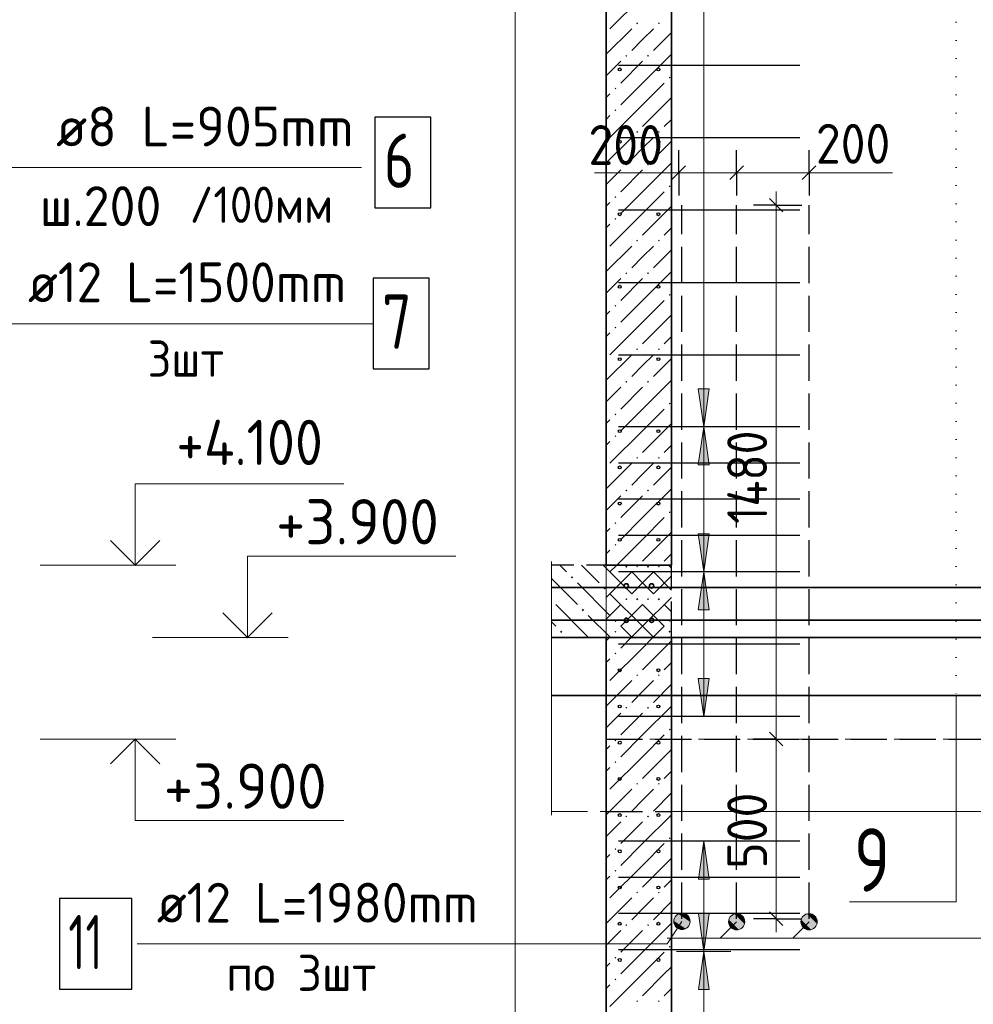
# Model space of a CAD drawing. Header units: millimetres. Extents: x 0 to 21000, y -5 to 14850.
# Tile 20 of 35: x 6693 to 9326, y 8273 to 10991. Entities that reach past the tile are written whole.
import ezdxf

# ---------------------------------------------------------------- set-up
doc = ezdxf.new("R2010")
doc.units = ezdxf.units.MM
doc.linetypes.add('______2', pattern=[135, 100, -35])
doc.linetypes.add('______9', pattern=[50, 0, -50])
for name, color, linetype, lineweight in [('Standard', 7, 'Continuous', 25), ('Выпуски арматуры Г-обр.', 7, 'Continuous', 25), ('Общий02', 7, 'Continuous', 18), ('Позиционная метка линия выноска', 7, 'Continuous', 13), ('Сечения символ', 7, 'Continuous', 25), ('Стена обрамление Г-обр.', 7, 'Continuous', 25), ('Стена Хомут', 7, 'Continuous', 25)]:
    doc.layers.add(name, color=color, linetype=linetype, lineweight=lineweight)
doc.layers.add('ЖБ Перекрытие верхний уровень', color=7, linetype='Continuous', lineweight=25, true_color=0xe0e0ff)
doc.layers.add('ЖБ Стена верхний уровень', color=7, linetype='Continuous', lineweight=25, true_color=0x006e00)
doc.layers.add('Размерная выноска', color=7, linetype='Continuous')
doc.styles.add('ISOCPEUR', font='txt')

msp = doc.modelspace()

# ---------------------------------------------------------------- hatches: boundary and pattern name
at = {"layer": 'ЖБ Перекрытие верхний уровень', "linetype": 'Continuous', "lineweight": 18, "transparency": 33554687}
for points in [[(8364.6, 9481.3), (8367.8, 9484.6), (8371.1, 9481.3), (8367.8, 9478.1)], [(8424.6, 9481.3), (8427.8, 9484.6), (8431.1, 9481.3), (8427.8, 9478.1)], [(8214.6, 9451.3), (8217.8, 9454.6), (8221.1, 9451.3), (8217.8, 9448.1)], [(8304.6, 9421.3), (8307.8, 9424.6), (8311.1, 9421.3), (8307.8, 9418.1)], [(8160.9, 9391.5), (8161.1, 9391.3), (8160.9, 9391.2)], [(8394.6, 9391.3), (8397.8, 9394.6), (8401.1, 9391.3), (8397.8, 9388.1)], [(8454.6, 9391.3), (8457.8, 9394.6), (8461.1, 9391.3), (8457.8, 9388.1)], [(8244.6, 9361.3), (8247.8, 9364.6), (8251.1, 9361.3), (8247.8, 9358.1)], [(8334.6, 9331.3), (8337.8, 9334.6), (8341.1, 9331.3), (8337.8, 9328.1)], [(8184.6, 9301.3), (8187.8, 9304.6), (8191.1, 9301.3), (8187.8, 9298.1)], [(8484.6, 9301.3), (8487.8, 9304.6), (8491.1, 9301.3), (8487.8, 9298.1)]]:
    msp.add_hatch(color=7, dxfattribs=at).paths.add_polyline_path(points, flags=16)
at = {"layer": 'ЖБ Стена верхний уровень', "linetype": 'Continuous', "lineweight": 18, "transparency": 33554687}
for points in [[(8395.3, 10981.3), (8397.8, 10983.8), (8400.3, 10981.3), (8397.8, 10978.8)], [(8455.3, 10981.3), (8457.8, 10983.8), (8460.3, 10981.3), (8457.8, 10978.8)], [(8365.3, 10891.3), (8367.8, 10893.8), (8370.3, 10891.3), (8367.8, 10888.8)], [(8425.3, 10891.3), (8427.8, 10893.8), (8430.3, 10891.3), (8427.8, 10888.8)], [(8485.3, 10831.3), (8487.8, 10833.8), (8490.3, 10831.3), (8487.8, 10828.8)], [(8335.3, 10801.3), (8337.8, 10803.8), (8340.3, 10801.3), (8337.8, 10798.8)], [(8335.3, 10741.3), (8337.8, 10743.8), (8340.3, 10741.3), (8337.8, 10738.8)], [(8395.3, 10681.3), (8397.8, 10683.8), (8400.3, 10681.3), (8397.8, 10678.8)], [(8455.3, 10681.3), (8457.8, 10683.8), (8460.3, 10681.3), (8457.8, 10678.8)], [(8365.3, 10591.3), (8367.8, 10593.8), (8370.3, 10591.3), (8367.8, 10588.8)], [(8425.3, 10591.3), (8427.8, 10593.8), (8430.3, 10591.3), (8427.8, 10588.8)], [(8485.3, 10531.3), (8487.8, 10533.8), (8490.3, 10531.3), (8487.8, 10528.8)], [(8335.3, 10501.3), (8337.8, 10503.8), (8340.3, 10501.3), (8337.8, 10498.8)], [(8335.3, 10441.3), (8337.8, 10443.8), (8340.3, 10441.3), (8337.8, 10438.8)], [(8395.3, 10381.3), (8397.8, 10383.8), (8400.3, 10381.3), (8397.8, 10378.8)], [(8455.3, 10381.3), (8457.8, 10383.8), (8460.3, 10381.3), (8457.8, 10378.8)], [(8365.3, 10291.3), (8367.8, 10293.8), (8370.3, 10291.3), (8367.8, 10288.8)], [(8425.3, 10291.3), (8427.8, 10293.8), (8430.3, 10291.3), (8427.8, 10288.8)], [(8485.3, 10231.3), (8487.8, 10233.8), (8490.3, 10231.3), (8487.8, 10228.8)], [(8335.3, 10201.3), (8337.8, 10203.8), (8340.3, 10201.3), (8337.8, 10198.8)], [(8335.3, 10141.3), (8337.8, 10143.8), (8340.3, 10141.3), (8337.8, 10138.8)], [(8395.3, 10081.3), (8397.8, 10083.8), (8400.3, 10081.3), (8397.8, 10078.8)], [(8455.3, 10081.3), (8457.8, 10083.8), (8460.3, 10081.3), (8457.8, 10078.8)], [(8365.3, 9991.3), (8367.8, 9993.8), (8370.3, 9991.3), (8367.8, 9988.8)], [(8425.3, 9991.3), (8427.8, 9993.8), (8430.3, 9991.3), (8427.8, 9988.8)], [(8485.3, 9931.3), (8487.8, 9933.8), (8490.3, 9931.3), (8487.8, 9928.8)], [(8335.3, 9901.3), (8337.8, 9903.8), (8340.3, 9901.3), (8337.8, 9898.8)], [(8335.3, 9841.3), (8337.8, 9843.8), (8340.3, 9841.3), (8337.8, 9838.8)], [(8395.3, 9781.3), (8397.8, 9783.8), (8400.3, 9781.3), (8397.8, 9778.8)], [(8455.3, 9781.3), (8457.8, 9783.8), (8460.3, 9781.3), (8457.8, 9778.8)], [(8365.3, 9691.3), (8367.8, 9693.8), (8370.3, 9691.3), (8367.8, 9688.8)], [(8425.3, 9691.3), (8427.8, 9693.8), (8430.3, 9691.3), (8427.8, 9688.8)], [(8485.3, 9631.3), (8487.8, 9633.8), (8490.3, 9631.3), (8487.8, 9628.8)], [(8335.3, 9601.3), (8337.8, 9603.8), (8340.3, 9601.3), (8337.8, 9598.8)], [(8335.3, 9541.3), (8337.8, 9543.8), (8340.3, 9541.3), (8337.8, 9538.8)], [(8395.3, 9481.3), (8397.8, 9483.8), (8400.3, 9481.3), (8397.8, 9478.8)], [(8455.3, 9481.3), (8457.8, 9483.8), (8460.3, 9481.3), (8457.8, 9478.8)], [(8365.3, 9391.3), (8367.8, 9393.8), (8370.3, 9391.3), (8367.8, 9388.8)], [(8425.3, 9391.3), (8427.8, 9393.8), (8430.3, 9391.3), (8427.8, 9388.8)], [(8485.3, 9331.3), (8487.8, 9333.8), (8490.3, 9331.3), (8487.8, 9328.8)], [(8335.3, 9301.3), (8337.8, 9303.8), (8340.3, 9301.3), (8337.8, 9298.8)], [(8335.3, 9241.3), (8337.8, 9243.8), (8340.3, 9241.3), (8337.8, 9238.8)], [(8395.3, 9181.3), (8397.8, 9183.8), (8400.3, 9181.3), (8397.8, 9178.8)], [(8455.3, 9181.3), (8457.8, 9183.8), (8460.3, 9181.3), (8457.8, 9178.8)], [(8365.3, 9091.3), (8367.8, 9093.8), (8370.3, 9091.3), (8367.8, 9088.8)], [(8425.3, 9091.3), (8427.8, 9093.8), (8430.3, 9091.3), (8427.8, 9088.8)], [(8485.3, 9031.3), (8487.8, 9033.8), (8490.3, 9031.3), (8487.8, 9028.8)], [(8335.3, 9001.3), (8337.8, 9003.8), (8340.3, 9001.3), (8337.8, 8998.8)], [(8335.3, 8941.3), (8337.8, 8943.8), (8340.3, 8941.3), (8337.8, 8938.8)], [(8395.3, 8881.3), (8397.8, 8883.8), (8400.3, 8881.3), (8397.8, 8878.8)], [(8455.3, 8881.3), (8457.8, 8883.8), (8460.3, 8881.3), (8457.8, 8878.8)], [(8365.3, 8791.3), (8367.8, 8793.8), (8370.3, 8791.3), (8367.8, 8788.8)], [(8425.3, 8791.3), (8427.8, 8793.8), (8430.3, 8791.3), (8427.8, 8788.8)], [(8485.3, 8731.3), (8487.8, 8733.8), (8490.3, 8731.3), (8487.8, 8728.8)], [(8335.3, 8701.3), (8337.8, 8703.8), (8340.3, 8701.3), (8337.8, 8698.8)], [(8335.3, 8641.3), (8337.8, 8643.8), (8340.3, 8641.3), (8337.8, 8638.8)], [(8395.3, 8581.3), (8397.8, 8583.8), (8400.3, 8581.3), (8397.8, 8578.8)], [(8455.3, 8581.3), (8457.8, 8583.8), (8460.3, 8581.3), (8457.8, 8578.8)], [(8365.3, 8491.3), (8367.8, 8493.8), (8370.3, 8491.3), (8367.8, 8488.8)], [(8425.3, 8491.3), (8427.8, 8493.8), (8430.3, 8491.3), (8427.8, 8488.8)], [(8485.3, 8431.3), (8487.8, 8433.8), (8490.3, 8431.3), (8487.8, 8428.8)], [(8335.3, 8401.3), (8337.8, 8403.8), (8340.3, 8401.3), (8337.8, 8398.8)], [(8335.3, 8341.3), (8337.8, 8343.8), (8340.3, 8341.3), (8337.8, 8338.8)], [(8395.3, 8281.3), (8397.8, 8283.8), (8400.3, 8281.3), (8397.8, 8278.8)], [(8455.3, 8281.3), (8457.8, 8283.8), (8460.3, 8281.3), (8457.8, 8278.8)]]:
    msp.add_hatch(color=7, dxfattribs=at).paths.add_polyline_path(points, flags=16)
at = {"layer": 'Общий02', "linetype": 'Continuous', "lineweight": 13, "transparency": 33554687}
for points in [[(8596.6, 9972), (8581.6, 9867), (8566.6, 9972)], [(8596.6, 9572), (8581.6, 9467), (8566.6, 9572)], [(8596.6, 9172), (8581.6, 9067), (8566.6, 9172)], [(8596.8, 8523.5), (8581.8, 8418.5), (8566.8, 8523.5)]]:
    msp.add_hatch(color=7, dxfattribs=at).paths.add_polyline_path(points, flags=16)
for points in [[(8596.6, 9762), (8581.6, 9867), (8566.6, 9762)], [(8596.6, 9362), (8581.6, 9467), (8566.6, 9362)], [(8596.8, 8618), (8581.8, 8723), (8566.8, 8618)], [(8596.8, 8313.5), (8581.8, 8418.5), (8566.8, 8313.5)]]:
    msp.add_hatch(color=7, dxfattribs=at).paths.add_polyline_path(points)
at = {"layer": 'Позиционная метка линия выноска', "linetype": 'Continuous', "lineweight": 13, "transparency": 33554687}
for points in [[(8499.3, 8502.9), (8540.4, 8489.1), (8502.9, 8514.1)], [(8502.9, 8514.1), (8544, 8500.3), (8511.8, 8521.7)], [(8502.9, 8514.1), (8540.4, 8489.1), (8544, 8500.3)], [(8511.8, 8521.7), (8541.7, 8511.5), (8523, 8523.9)], [(8511.8, 8521.7), (8544, 8500.3), (8541.7, 8511.5)], [(8523, 8523.9), (8541.7, 8511.5), (8534.1, 8520.3)], [(8651, 8506.2), (8688.5, 8484.6), (8656.7, 8516.4)], [(8656.7, 8516.4), (8694.3, 8494.7), (8666.9, 8522.1)], [(8656.7, 8516.4), (8688.5, 8484.6), (8694.3, 8494.7)], [(8666.9, 8522.1), (8694.3, 8494.7), (8694.3, 8506.2)], [(8666.9, 8522.1), (8694.3, 8506.2), (8678.4, 8522.1)], [(8678.4, 8522.1), (8694.3, 8506.2), (8688.5, 8516.4)], [(8851, 8506.2), (8888.5, 8484.6), (8856.7, 8516.4)], [(8856.7, 8516.4), (8894.3, 8494.7), (8866.9, 8522.1)], [(8856.7, 8516.4), (8888.5, 8484.6), (8894.3, 8494.7)], [(8866.9, 8522.1), (8894.3, 8494.7), (8894.3, 8506.2)], [(8866.9, 8522.1), (8894.3, 8506.2), (8878.4, 8522.1)], [(8878.4, 8522.1), (8894.3, 8506.2), (8888.5, 8516.4)], [(8501.6, 8491.7), (8531.5, 8481.5), (8499.3, 8502.9)], [(8499.3, 8502.9), (8531.5, 8481.5), (8540.4, 8489.1)], [(8520.3, 8479.3), (8501.6, 8491.7), (8509.2, 8482.9)], [(8501.6, 8491.7), (8520.3, 8479.3), (8531.5, 8481.5)], [(8651, 8494.7), (8678.4, 8478.8), (8651, 8506.2)], [(8651, 8506.2), (8678.4, 8478.8), (8688.5, 8484.6)], [(8666.9, 8478.8), (8651, 8494.7), (8656.7, 8484.6)], [(8651, 8494.7), (8666.9, 8478.8), (8678.4, 8478.8)], [(8851, 8494.7), (8878.4, 8478.8), (8851, 8506.2)], [(8851, 8506.2), (8878.4, 8478.8), (8888.5, 8484.6)], [(8866.9, 8478.8), (8851, 8494.7), (8856.7, 8484.6)], [(8851, 8494.7), (8866.9, 8478.8), (8878.4, 8478.8)]]:
    msp.add_hatch(color=7, dxfattribs=at).paths.add_polyline_path(points)

# ---------------------------------------------------------------- linework, layer by layer
at = {"layer": 'Standard', "color": 251, "linetype": 'Continuous', "lineweight": -3, "true_color": 0x656565, "transparency": 33554687}
for p, q in [((8512.6, 10568.6), (8512.6, 10631.1)), ((8672.6, 10568.6), (8672.6, 10631.1)), ((8872.6, 10568.6), (8872.6, 10631.1)), ((8512.6, 10568.6), (8512.6, 10506.1)), ((8672.6, 10568.6), (8672.6, 10506.1)), ((8872.6, 10568.6), (8872.6, 10506.1)), ((8781.6, 10479), (8719.1, 10479)), ((8781.6, 10479), (8844.1, 10479)), ((8781.6, 10479), (8852.6, 10479)), ((8781.6, 9005), (8719.1, 9005)), ((8781.6, 9005), (8844.1, 9005)), ((8781.6, 9005), (8781.6, 9005)), ((8781.6, 8509), (8719.1, 8509)), ((8781.6, 8509), (8844.1, 8509)), ((8781.6, 8509), (8852.6, 8509))]:
    msp.add_line(p, q, dxfattribs=at)
at = {"layer": 'Standard', "color": 251, "linetype": 'Continuous', "lineweight": 25, "true_color": 0x656565, "transparency": 33554687}
for p, q in [((8493.9, 10549.9), (8531.4, 10587.4)), ((8653.9, 10549.9), (8691.4, 10587.4)), ((8853.9, 10549.9), (8891.4, 10587.4)), ((8800.4, 10460.3), (8762.9, 10497.8)), ((8800.4, 8986.3), (8762.9, 9023.8)), ((8800.4, 8490.3), (8762.9, 8527.8))]:
    msp.add_line(p, q, dxfattribs=at)
at = {"layer": 'Standard', "color": 251, "linetype": 'Continuous', "lineweight": 13, "true_color": 0x656565, "transparency": 33554687}
for p, q in [((8512.6, 10568.6), (8279.6, 10568.6)), ((8512.6, 10568.6), (8475.1, 10568.6)), ((8512.6, 10568.6), (8672.6, 10568.6)), ((8672.6, 10568.6), (8872.6, 10568.6)), ((8872.6, 10568.6), (9102.6, 10568.6)), ((8872.6, 10568.6), (8910.1, 10568.6)), ((8781.6, 10479), (8781.6, 10516.5)), ((8781.6, 9005), (8781.6, 10479)), ((8781.6, 8509), (8781.6, 8471.5))]:
    msp.add_line(p, q, dxfattribs=at)
at = {"layer": 'Standard', "color": 7, "linetype": 'Continuous', "lineweight": 13, "transparency": 33554687}
for p, q in [((7124.3, 9485), (6749.3, 9485)), ((7434.3, 9285), (7059.3, 9285)), ((7124.3, 9005), (6749.3, 9005))]:
    msp.add_line(p, q, dxfattribs=at)
at = {"layer": 'Standard', "color": 254, "linetype": 'Continuous', "lineweight": 13, "true_color": 0xc4c4ff, "transparency": 33554687}
msp.add_lwpolyline([(8060.9, 947), (10750.9, 947), (10750.9, 13869), (8060.9, 13869), (8060.9, 947)], dxfattribs=at)
at = {"layer": 'Standard', "color": 7, "linetype": 'Continuous', "lineweight": 13, "transparency": 33554687}
for points in [[(7011.8, 9485), (7011.8, 9710), (7587.5, 9710)], [(7321.8, 9285), (7321.8, 9510), (7897.5, 9510)], [(7011.8, 9005), (7011.8, 8780), (7587.5, 8780)]]:
    msp.add_lwpolyline(points, dxfattribs=at)
at = {"layer": 'Standard', "color": 7, "linetype": 'Continuous', "lineweight": 35, "transparency": 33554687}
for points in [[(6943.7, 9553.1), (7011.8, 9485), (7079.9, 9553.1)], [(7253.7, 9353.1), (7321.8, 9285), (7389.9, 9353.1)], [(6943.7, 8937), (7011.8, 9005), (7079.9, 8937)]]:
    msp.add_lwpolyline(points, dxfattribs=at)
at = {"layer": 'Standard', "color": 251, "linetype": 'Continuous', "lineweight": 13, "true_color": 0x656565, "transparency": 33554687}
msp.add_lwpolyline([(8781.6, 8509), (8781.6, 8601.7), (8781.6, 8601.7), (8781.6, 9005)], dxfattribs=at)
at = {"layer": 'Выпуски арматуры Г-обр.', "color": 7, "linetype": 'Continuous', "lineweight": 25, "transparency": 33554687}
for points in [[(7668.5, 10027.5), (7823.5, 10027.5), (7823.5, 10277.5), (7668.5, 10277.5), (7668.5, 10027.5)], [(6802.2, 8314.4), (7002.2, 8314.4), (7002.2, 8564.4), (6802.2, 8564.4), (6802.2, 8314.4)]]:
    msp.add_lwpolyline(points, dxfattribs=at)
at = {"layer": 'ЖБ Перекрытие верхний уровень', "color": 7, "linetype": '______2', "lineweight": 25, "transparency": 33554687}
for p, q in [((8521.6, 8509), (8521.6, 10479)), ((8672.6, 8509), (8672.6, 10479)), ((8872.6, 8509), (8872.6, 10479)), ((8492.6, 9485), (8160.9, 9485)), ((8492.6, 9285), (8492.6, 9485)), ((8160.9, 9285), (8492.6, 9285))]:
    msp.add_line(p, q, dxfattribs=at)
at = {"layer": 'ЖБ Перекрытие верхний уровень', "color": 9, "linetype": 'Continuous', "lineweight": 18, "true_color": 0xc7c7c7, "transparency": 33554687}
for p, q in [((8184.1, 9485), (8202.8, 9466.3)), ((8244.1, 9485), (8292.8, 9436.3)), ((8304.1, 9485), (8382.8, 9406.3)), ((8412.8, 9436.3), (8382.8, 9466.3)), ((8442.8, 9466.3), (8492.6, 9416.5)), ((8484.1, 9485), (8492.6, 9476.5)), ((8160.9, 9448.3), (8232.8, 9376.3)), ((8232.8, 9436.3), (8322.8, 9346.3)), ((8442.8, 9406.3), (8412.8, 9436.3)), ((8412.8, 9316.3), (8322.8, 9406.3)), ((8172.8, 9376.3), (8262.8, 9286.3)), ((8412.8, 9376.3), (8472.8, 9316.3)), ((8472.8, 9376.3), (8492.6, 9356.5)), ((8160.9, 9328.3), (8172.8, 9316.3)), ((8324.1, 9285), (8262.8, 9346.3)), ((8352.8, 9316.3), (8384.1, 9285)), ((8412.8, 9316.3), (8444.1, 9285)), ((8204.1, 9285), (8202.8, 9286.3))]:
    msp.add_line(p, q, dxfattribs=at)
at = {"layer": 'ЖБ Перекрытие верхний уровень', "color": 7, "linetype": '______2', "lineweight": 18, "transparency": 33554687}
for p, q in [((8312.6, 9285), (8160.9, 9285)), ((10262.6, 9285), (8492.6, 9285)), ((10422.6, 9005), (8312.6, 9005)), ((8160.9, 8805), (8312.6, 8805)), ((8312.6, 8805), (10422.6, 8805)), ((8492.6, 8805), (10262.6, 8805))]:
    msp.add_line(p, q, dxfattribs=at)
at = {"layer": 'ЖБ Перекрытие верхний уровень', "color": 253, "linetype": '______2', "lineweight": -3, "true_color": 0xababab, "transparency": 33554687}
msp.add_line((8312.6, 8805), (8492.6, 8805), dxfattribs=at)
at = {"layer": 'ЖБ Стена верхний уровень', "color": 7, "linetype": 'Continuous', "lineweight": 35, "transparency": 33554687}
for p, q in [((8312.6, 13485), (8312.6, 9485)), ((8492.6, 9485), (8492.6, 13485)), ((8312.6, 9485), (8492.6, 9485)), ((8312.6, 9285), (8312.6, 5225)), ((8492.6, 9285), (8312.6, 9285)), ((8492.6, 5225), (8492.6, 9285))]:
    msp.add_line(p, q, dxfattribs=at)
at = {"layer": 'ЖБ Стена верхний уровень', "color": 251, "linetype": 'Continuous', "lineweight": 18, "true_color": 0x494949, "transparency": 33554687}
for p, q in [((8412.8, 11056.3), (8322.8, 10966.3)), ((8382.8, 10966.3), (8312.6, 10896.1)), ((8412.8, 10936.3), (8442.8, 10966.3)), ((8382.8, 10906.3), (8412.8, 10936.3)), ((8492.6, 10956.1), (8442.8, 10906.3)), ((8352.8, 10876.3), (8312.6, 10836.1)), ((8412.8, 10876.3), (8352.8, 10816.3)), ((8412.8, 10816.3), (8492.6, 10896.2)), ((8412.8, 10816.3), (8352.8, 10756.3)), ((8472.8, 10816.3), (8412.8, 10756.3)), ((8312.6, 10776.1), (8322.8, 10786.3)), ((8472.8, 10756.3), (8492.6, 10776.2)), ((8412.8, 10756.3), (8322.8, 10666.3)), ((8472.8, 10756.3), (8412.8, 10696.3)), ((8322.8, 10726.3), (8312.6, 10716.1)), ((8492.6, 10716.1), (8472.8, 10696.3)), ((8382.8, 10666.3), (8312.6, 10596.1)), ((8412.8, 10636.3), (8442.8, 10666.3)), ((8382.8, 10606.3), (8412.8, 10636.3)), ((8492.6, 10656.1), (8442.8, 10606.3)), ((8352.8, 10576.3), (8312.6, 10536.1)), ((8412.8, 10576.3), (8352.8, 10516.3)), ((8412.8, 10516.3), (8492.6, 10596.2)), ((8412.8, 10516.3), (8352.8, 10456.3)), ((8472.8, 10516.3), (8412.8, 10456.3)), ((8312.6, 10476.1), (8322.8, 10486.3)), ((8472.8, 10456.3), (8492.6, 10476.2)), ((8412.8, 10456.3), (8322.8, 10366.3)), ((8472.8, 10456.3), (8412.8, 10396.3)), ((8322.8, 10426.3), (8312.6, 10416.1)), ((8492.6, 10416.1), (8472.8, 10396.3)), ((8382.8, 10366.3), (8312.6, 10296.1)), ((8412.8, 10336.3), (8442.8, 10366.3)), ((8382.8, 10306.3), (8412.8, 10336.3)), ((8492.6, 10356.1), (8442.8, 10306.3)), ((8412.8, 10216.3), (8492.6, 10296.2)), ((8352.8, 10276.3), (8312.6, 10236.1)), ((8412.8, 10276.3), (8352.8, 10216.3)), ((8412.8, 10216.3), (8352.8, 10156.3)), ((8472.8, 10216.3), (8412.8, 10156.3)), ((8312.6, 10176.1), (8322.8, 10186.3)), ((8472.8, 10156.3), (8492.6, 10176.2)), ((8412.8, 10156.3), (8322.8, 10066.3)), ((8472.8, 10156.3), (8412.8, 10096.3)), ((8322.8, 10126.3), (8312.6, 10116.1)), ((8492.6, 10116.1), (8472.8, 10096.3)), ((8382.8, 10066.3), (8312.6, 9996.1)), ((8412.8, 10036.3), (8442.8, 10066.3)), ((8382.8, 10006.3), (8412.8, 10036.3)), ((8492.6, 10056.1), (8442.8, 10006.3)), ((8412.8, 9916.3), (8492.6, 9996.2)), ((8352.8, 9976.3), (8312.6, 9936.1)), ((8412.8, 9976.3), (8352.8, 9916.3)), ((8412.8, 9916.3), (8352.8, 9856.3)), ((8472.8, 9916.3), (8412.8, 9856.3)), ((8312.6, 9876.1), (8322.8, 9886.3)), ((8472.8, 9856.3), (8492.6, 9876.2)), ((8412.8, 9856.3), (8322.8, 9766.3)), ((8472.8, 9856.3), (8412.8, 9796.3)), ((8322.8, 9826.3), (8312.6, 9816.1)), ((8492.6, 9816.1), (8472.8, 9796.3)), ((8382.8, 9766.3), (8312.6, 9696.1)), ((8412.8, 9736.3), (8442.8, 9766.3)), ((8382.8, 9706.3), (8412.8, 9736.3)), ((8492.6, 9756.1), (8442.8, 9706.3)), ((8412.8, 9616.3), (8492.6, 9696.2)), ((8352.8, 9676.3), (8312.6, 9636.1)), ((8412.8, 9676.3), (8352.8, 9616.3)), ((8412.8, 9616.3), (8352.8, 9556.3)), ((8472.8, 9616.3), (8412.8, 9556.3)), ((8312.6, 9576.1), (8322.8, 9586.3)), ((8472.8, 9556.3), (8492.6, 9576.2)), ((8412.8, 9556.3), (8341.5, 9485)), ((8472.8, 9556.3), (8412.8, 9496.3)), ((8322.8, 9526.3), (8312.6, 9516.1)), ((8492.6, 9516.1), (8472.8, 9496.3)), ((8382.8, 9466.3), (8312.6, 9396.1)), ((8341.5, 9485), (8322.8, 9466.3)), ((8412.8, 9436.3), (8442.8, 9466.3)), ((8382.8, 9406.3), (8412.8, 9436.3)), ((8492.6, 9456.1), (8442.8, 9406.3)), ((8412.8, 9316.3), (8492.6, 9396.2)), ((8352.8, 9376.3), (8312.6, 9336.1)), ((8412.8, 9376.3), (8352.8, 9316.3)), ((8412.8, 9316.3), (8381.5, 9285)), ((8472.8, 9316.3), (8441.5, 9285)), ((8312.6, 9276.1), (8321.5, 9285)), ((8321.5, 9285), (8322.8, 9286.3)), ((8381.5, 9285), (8352.8, 9256.3)), ((8441.5, 9285), (8412.8, 9256.3)), ((8472.8, 9256.3), (8492.6, 9276.2)), ((8412.8, 9256.3), (8322.8, 9166.3)), ((8472.8, 9256.3), (8412.8, 9196.3)), ((8322.8, 9226.3), (8312.6, 9216.2)), ((8492.6, 9216.1), (8472.8, 9196.3)), ((8382.8, 9166.3), (8312.6, 9096.1)), ((8412.8, 9136.3), (8442.8, 9166.3)), ((8382.8, 9106.3), (8412.8, 9136.3)), ((8492.6, 9156.1), (8442.8, 9106.3)), ((8412.8, 9016.3), (8492.6, 9096.2)), ((8352.8, 9076.3), (8312.6, 9036.2)), ((8412.8, 9076.3), (8352.8, 9016.3)), ((8412.8, 9016.3), (8352.8, 8956.3)), ((8472.8, 9016.3), (8412.8, 8956.3)), ((8312.6, 8976.1), (8322.8, 8986.3)), ((8472.8, 8956.3), (8492.6, 8976.2)), ((8412.8, 8956.3), (8322.8, 8866.3)), ((8472.8, 8956.3), (8412.8, 8896.3)), ((8322.8, 8926.3), (8312.6, 8916.2)), ((8492.6, 8916.1), (8472.8, 8896.3)), ((8382.8, 8866.3), (8312.6, 8796.1)), ((8412.8, 8836.3), (8442.8, 8866.3)), ((8382.8, 8806.3), (8412.8, 8836.3)), ((8492.6, 8856.1), (8442.8, 8806.3)), ((8412.8, 8716.3), (8492.6, 8796.2)), ((8352.8, 8776.3), (8312.6, 8736.2)), ((8412.8, 8776.3), (8352.8, 8716.3)), ((8412.8, 8716.3), (8352.8, 8656.3)), ((8472.8, 8716.3), (8412.8, 8656.3)), ((8312.6, 8676.1), (8322.8, 8686.3)), ((8472.8, 8656.3), (8492.6, 8676.2)), ((8412.8, 8656.3), (8322.8, 8566.3)), ((8472.8, 8656.3), (8412.8, 8596.3)), ((8322.8, 8626.3), (8312.6, 8616.2)), ((8492.6, 8616.1), (8472.8, 8596.3)), ((8382.8, 8566.3), (8312.6, 8496.1)), ((8412.8, 8536.3), (8442.8, 8566.3)), ((8492.6, 8556.1), (8442.8, 8506.3)), ((8382.8, 8506.3), (8412.8, 8536.3)), ((8412.8, 8416.3), (8492.6, 8496.2)), ((8352.8, 8476.3), (8312.6, 8436.2)), ((8412.8, 8476.3), (8352.8, 8416.3)), ((8412.8, 8416.3), (8352.8, 8356.3)), ((8472.8, 8416.3), (8412.8, 8356.3)), ((8312.6, 8376.1), (8322.8, 8386.3)), ((8472.8, 8356.3), (8492.6, 8376.2)), ((8412.8, 8356.3), (8322.8, 8266.3)), ((8472.8, 8356.3), (8412.8, 8296.3)), ((8322.8, 8326.3), (8312.6, 8316.2)), ((8492.6, 8316.1), (8472.8, 8296.3))]:
    msp.add_line(p, q, dxfattribs=at)
at = {"layer": 'ЖБ Стена верхний уровень', "color": 7, "linetype": 'Continuous', "lineweight": 18, "transparency": 33554687}
msp.add_line((8312.6, 9485), (8312.6, 9285), dxfattribs=at)
at = {"layer": 'ЖБ Стена верхний уровень', "color": 253, "linetype": '______2', "lineweight": -3, "true_color": 0xababab, "transparency": 33554687}
msp.add_line((8312.6, 9005), (10442.6, 9005), dxfattribs=at)
at = {"layer": 'Общий02', "color": 251, "linetype": 'Continuous', "lineweight": 13, "true_color": 0x494949, "transparency": 33554687}
for p, q in [((8581.6, 9867), (8581.6, 13221)), ((8581.6, 9972), (8581.6, 9979.5)), ((8581.6, 9867), (8566.6, 9972)), ((8566.6, 9972), (8596.6, 9972)), ((8596.6, 9972), (8581.6, 9867)), ((8656.6, 9867), (8506.6, 9867)), ((8581.6, 9867), (8566.6, 9762)), ((8581.6, 9467), (8581.6, 9867)), ((8581.6, 9867), (8581.6, 9867)), ((8581.6, 9867), (8581.6, 9867)), ((8581.6, 9867), (8581.6, 9867)), ((8596.6, 9762), (8581.6, 9867)), ((8581.6, 9867), (8581.6, 9867)), ((8581.6, 9867), (8581.6, 9867)), ((8581.6, 9867), (8581.6, 9867)), ((8566.6, 9762), (8596.6, 9762)), ((8581.6, 9762), (8581.6, 9754.5)), ((8581.6, 9467), (8566.6, 9572)), ((8566.6, 9572), (8596.6, 9572)), ((8581.6, 9572), (8581.6, 9579.5)), ((8596.6, 9572), (8581.6, 9467)), ((8656.6, 9467), (8506.6, 9467)), ((8581.6, 9467), (8566.6, 9362)), ((8581.6, 9067), (8581.6, 9467)), ((8581.6, 9467), (8581.6, 9467)), ((8581.6, 9467), (8581.6, 9467)), ((8581.6, 9467), (8581.6, 9467)), ((8596.6, 9362), (8581.6, 9467)), ((8581.6, 9467), (8581.6, 9467)), ((8581.6, 9467), (8581.6, 9467)), ((8581.6, 9467), (8581.6, 9467)), ((8566.6, 9362), (8596.6, 9362)), ((8581.6, 9362), (8581.6, 9354.5)), ((8581.6, 9067), (8566.6, 9172)), ((8566.6, 9172), (8596.6, 9172)), ((8581.6, 9172), (8581.6, 9179.5)), ((8596.6, 9172), (8581.6, 9067)), ((8656.6, 9067), (8506.6, 9067)), ((8581.6, 9067), (8581.6, 9067)), ((8581.6, 9067), (8581.6, 9067)), ((8581.6, 9067), (8581.6, 9067)), ((8656.8, 8723), (8506.8, 8723)), ((8581.8, 8723), (8566.8, 8618)), ((8581.8, 8418.5), (8581.8, 8723)), ((8581.8, 8723), (8581.8, 8723)), ((8581.8, 8723), (8581.8, 8723)), ((8581.8, 8723), (8581.8, 8723)), ((8596.8, 8618), (8581.8, 8723)), ((8566.8, 8618), (8596.8, 8618)), ((8581.8, 8618), (8581.8, 8610.5)), ((8581.8, 8418.5), (8566.8, 8523.5)), ((8566.8, 8523.5), (8596.8, 8523.5)), ((8581.8, 8523.5), (8581.8, 8531)), ((8596.8, 8523.5), (8581.8, 8418.5)), ((8656.8, 8418.5), (8506.8, 8418.5)), ((8581.8, 8418.5), (8566.8, 8313.5)), ((8581.8, 5618.5), (8581.8, 8418.5)), ((8581.8, 8418.5), (8581.8, 8418.5)), ((8581.8, 8418.5), (8581.8, 8418.5)), ((8581.8, 8418.5), (8581.8, 8418.5)), ((8596.8, 8313.5), (8581.8, 8418.5)), ((8581.8, 8418.5), (8581.8, 8418.5)), ((8581.8, 8418.5), (8581.8, 8418.5)), ((8581.8, 8418.5), (8581.8, 8418.5)), ((8566.8, 8313.5), (8596.8, 8313.5)), ((8581.8, 8313.5), (8581.8, 8306))]:
    msp.add_line(p, q, dxfattribs=at)
at = {"layer": 'Позиционная метка линия выноска', "color": 7, "linetype": 'Continuous', "lineweight": 13, "transparency": 33554687}
for p, q in [((8502.9, 8514.1), (8502.9, 8514.1)), ((8534.1, 8520.3), (8534.1, 8520.3)), ((8656.7, 8516.4), (8656.7, 8516.4)), ((8688.5, 8516.4), (8688.5, 8516.4)), ((8856.7, 8516.4), (8856.7, 8516.4)), ((8888.5, 8516.4), (8888.5, 8516.4)), ((8509.2, 8482.9), (8509.2, 8482.9)), ((8540.4, 8489.1), (8540.4, 8489.1)), ((8656.7, 8484.6), (8656.7, 8484.6)), ((8688.5, 8484.6), (8688.5, 8484.6)), ((8856.7, 8484.6), (8856.7, 8484.6)), ((8888.5, 8484.6), (8888.5, 8484.6))]:
    msp.add_line(p, q, dxfattribs=at)
for points in [[(7636.7, 10582.7), (5214.9, 10582.7), (5143.6, 10654)], [(7667.3, 10151.1), (5277.3, 10151.1), (5191.6, 10196.9)], [(7017.2, 8439.4), (8480.3, 8439.4), (8521.6, 8501.6)], [(8480.3, 8455.1), (8627.3, 8455.1), (8672.6, 8500.5)], [(8627.3, 8455.1), (8827.3, 8455.1), (8872.6, 8500.5)], [(8827.3, 8455.1), (9817.3, 8455.1), (9862.6, 8500.5)]]:
    msp.add_lwpolyline(points, dxfattribs=at)
for centre in [(8521.6, 8501.6), (8672.6, 8500.5), (8872.6, 8500.5)]:
    msp.add_circle(centre, 22.5, dxfattribs=at)
at = {"layer": 'Размерная выноска', "color": 7, "linetype": 'Continuous', "lineweight": 13, "transparency": 33554687}
for p, q in [((8160.9, 9495), (8160.9, 9275)), ((8160.9, 8795), (8160.9, 9295))]:
    msp.add_line(p, q, dxfattribs=at)
at = {"layer": 'Сечения символ', "color": 7, "linetype": '______9', "lineweight": 13, "transparency": 33554687}
msp.add_line((9278.9, 13439), (9278.9, 9127.4), dxfattribs=at)
at = {"layer": 'Сечения символ', "color": 7, "linetype": 'Continuous', "lineweight": 13, "transparency": 33554687}
msp.add_lwpolyline([(9278.9, 9127.4), (9278.9, 8555.1), (8983.9, 8555.1)], dxfattribs=at)
at = {"layer": 'Стена обрамление Г-обр.', "color": 7, "linetype": 'Continuous', "lineweight": 35, "transparency": 33554687}
for p, q in [((8160.9, 9423), (10650.9, 9423)), ((8160.9, 9423), (10650.9, 9423)), ((8160.9, 9333), (10650.9, 9333)), ((8160.9, 9333), (10650.9, 9333)), ((8160.9, 9285), (10650.9, 9285)), ((8160.9, 9285), (10650.9, 9285)), ((8160.9, 9125), (10650.9, 9125)), ((8160.9, 9125), (10650.9, 9125))]:
    msp.add_line(p, q, dxfattribs=at)
for centre in [(8367.6, 9428), (8437.6, 9428), (8367.6, 9333), (8437.6, 9333)]:
    msp.add_circle(centre, 6, dxfattribs=at)
at = {"layer": 'Стена Хомут', "color": 36, "linetype": 'Continuous', "lineweight": 25, "true_color": 0x6e3c1e, "transparency": 33554687}
for p, q in [((8847.4, 10865), (8346.6, 10865)), ((8847.4, 10665), (8346.6, 10665)), ((8847.4, 10465), (8346.6, 10465)), ((8847.4, 10265), (8346.6, 10265)), ((8847.4, 10065), (8346.6, 10065)), ((8847.4, 9867), (8346.6, 9867)), ((8847.4, 9767), (8346.6, 9767)), ((8847.4, 9667), (8346.6, 9667)), ((8847.4, 9567), (8346.6, 9567)), ((8847.4, 9467), (8346.6, 9467)), ((8847.4, 9267), (8346.6, 9267)), ((8847.4, 9067), (8346.6, 9067)), ((8847.4, 8723), (8346.6, 8723)), ((8847.4, 8623), (8346.6, 8623)), ((8847.4, 8523), (8346.6, 8523)), ((8847.4, 8423), (8346.6, 8423))]:
    msp.add_line(p, q, dxfattribs=at)
at = {"layer": 'Стена Хомут', "color": 7, "linetype": 'Continuous', "lineweight": 25, "transparency": 33554687}
msp.add_lwpolyline([(7673.1, 10471.9), (7828.1, 10471.9), (7828.1, 10721.9), (7673.1, 10721.9), (7673.1, 10471.9)], dxfattribs=at)
at = {"layer": 'Стена Хомут', "color": 36, "linetype": 'Continuous', "lineweight": 25, "true_color": 0x6e3c1e, "transparency": 33554687}
for centre in [(8349.7, 10854), (8456.5, 10854), (8349.7, 10654), (8456.5, 10654), (8349.7, 10454), (8456.5, 10454), (8349.7, 10254), (8456.5, 10254), (8349.7, 10054), (8456.5, 10054), (8349.7, 9855), (8456.5, 9855), (8349.7, 9755), (8456.5, 9755), (8349.7, 9655), (8456.5, 9655), (8349.7, 9555), (8456.5, 9555), (8349.7, 9195), (8456.6, 9195), (8349.7, 9095), (8456.6, 9095), (8349.7, 8995), (8456.6, 8995), (8349.7, 8895), (8456.6, 8895), (8349.7, 8795), (8456.6, 8795), (8349.7, 8695), (8456.6, 8695), (8349.7, 8595), (8456.6, 8595), (8349.7, 8495), (8456.6, 8495), (8349.7, 8395), (8349.7, 8395), (8456.5, 8395), (8456.6, 8395)]:
    msp.add_circle(centre, 4, dxfattribs=at)

# ---------------------------------------------------------------- texts
at = {"layer": 'Standard', "color": 251, "linetype": 'Continuous', "lineweight": 25, "true_color": 0x656565, "transparency": 33554687, "char_height": 110, "attachment_point": 7, "style": 'ISOCPEUR'}
for insert, width in [((8263.4, 10590.3), 280.99), ((8891.4, 10593.6), 280.994)]:
    msp.add_mtext('\\W0.91;200', dxfattribs=dict(at, insert=insert, width=width))
at = {"layer": 'Standard', "color": 7, "linetype": 'Continuous', "lineweight": 18, "transparency": 33554687, "char_height": 100, "attachment_point": 7, "style": 'ISOCPEUR'}
for s, insert, width in [('\\W0.91;/100мм', (7161.9, 10430.3), 465.386), ('\\W0.93;3шт', (7046.2, 10005.4), 296.184), ('\\W0.96;по 3шт', (7263.2, 8309.4), 497.673)]:
    msp.add_mtext(s, dxfattribs=dict(at, insert=insert, width=width))
at = {"layer": 'Standard', "color": 7, "linetype": 'Continuous', "lineweight": 13, "transparency": 33554687, "char_height": 110, "width": 1052.188, "attachment_point": 7, "style": 'ISOCPEUR'}
for s, insert in [('\\W0.94;ø12 L=1500mm ', (6715.5, 10211.1)), ('\\W0.94;ø12 L=1980mm ', (7071.3, 8498.1))]:
    msp.add_mtext(s, dxfattribs=dict(at, insert=insert))
at = {"layer": 'Standard', "color": 7, "linetype": 'Continuous', "lineweight": 25, "transparency": 33554687, "char_height": 125, "attachment_point": 7, "style": 'ISOCPEUR'}
for s, insert, width in [('\\W0.90;+4.100', (7125, 9761.6), 518.563), ('\\W0.95;+3.900', (7400.6, 9542.6), 533.932), ('\\W0.95;+3.900', (7090.6, 8812.6), 533.932)]:
    msp.add_mtext(s, dxfattribs=dict(at, insert=insert, width=width))
at = {"layer": 'Standard', "color": 251, "linetype": 'Continuous', "lineweight": 25, "true_color": 0x656565, "transparency": 33554687, "char_height": 110, "attachment_point": 7, "rotation": 90, "style": 'ISOCPEUR'}
for s, insert, width in [('\\W0.87;1480', (8756.6, 9599), 344.716), ('\\W0.91;500', (8756.6, 8647), 280.99)]:
    msp.add_mtext(s, dxfattribs=dict(at, insert=insert, width=width))
at = {"layer": 'Выпуски арматуры Г-обр.', "color": 7, "linetype": 'Continuous', "lineweight": 13, "transparency": 33554687, "char_height": 150, "attachment_point": 7, "style": 'ISOCPEUR'}
for s, insert, width in [('\\W0.78;7', (7693.5, 10082.5), 163.199), ('\\W0.63;11', (6827.2, 8369.4), 196.875)]:
    msp.add_mtext(s, dxfattribs=dict(at, insert=insert, width=width))
at = {"layer": 'Сечения символ', "color": 7, "linetype": 'Continuous', "lineweight": 35, "transparency": 33554687, "insert": (8996.3, 8583.8), "char_height": 175, "width": 190.409, "attachment_point": 7, "style": 'ISOCPEUR'}
msp.add_mtext('\\W0.78;9', dxfattribs=at)
at = {"layer": 'Стена Хомут', "color": 7, "linetype": 'Continuous', "lineweight": 13, "transparency": 33554687, "attachment_point": 7, "style": 'ISOCPEUR'}
for s, insert, char_height, width in [('\\W0.98;ø8 L=905mm ', (6793.1, 10641.4), 110, 944.261), ('\\W0.78;6', (7698.1, 10526.9), 150, 163.203), ('\\W0.95;ш.200 ', (6748.1, 10421.4), 110, 481.061)]:
    msp.add_mtext(s, dxfattribs=dict(at, insert=insert, char_height=char_height, width=width))

doc.saveas('drawing.dxf')
